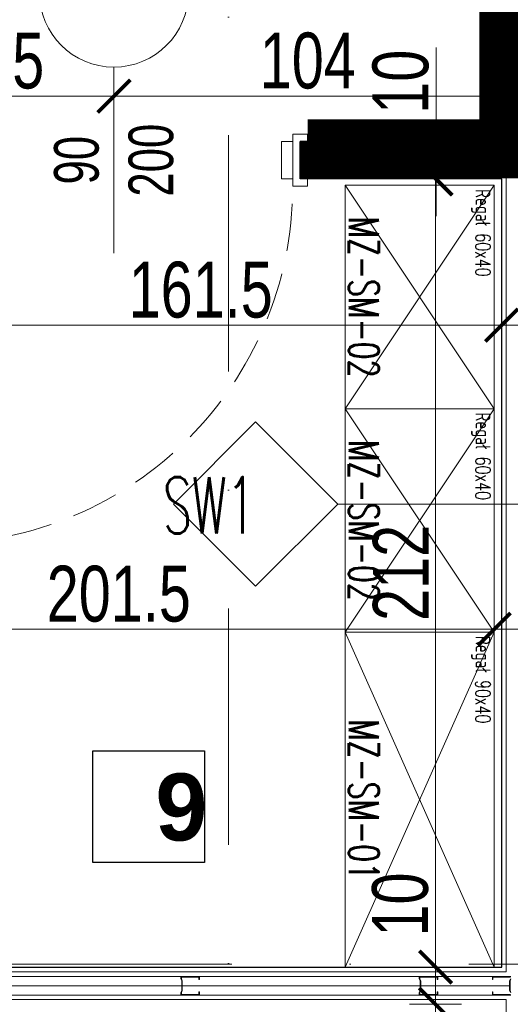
# Model space of a CAD drawing. Header units: millimetres. Extents: x -13532 to 2392, y -5241 to 5322.
# Tile 196 of 256: x -10860 to -10729, y 2201 to 2466. Entities that reach past the tile are written whole.
import ezdxf

# ---------------------------------------------------------------- set-up
doc = ezdxf.new("R2010")
doc.units = ezdxf.units.MM
for name, pattern in [('DASHED', [19.05, 12.7, -6.35]), ('DGN_STYLE_2', [30.2, 18.12, -12.08]), ('KRESKAKROPKA2', [12.7, 6.35, -3.175, 0, -3.175])]:
    doc.linetypes.add(name, pattern=pattern)
doc.layers.get('0').update_dxf_attribs({"lineweight": 9, "true_color": 0x939393})
doc.layers.get('Defpoints').update_dxf_attribs({"true_color": 0xdae6d4})
for name, color, linetype, lineweight in [('- AGP-1_OPISY', 7, 'Continuous', 9), ('cz-gr', 122, 'Continuous', 30), ('cz-sr', 150, 'Continuous', 15), ('GK - ŚRODEK - AGP1', 32, 'Continuous', 5), ('opisy pomieszczeń - AGP1', 7, 'Continuous', 5)]:
    doc.layers.add(name, color=color, linetype=linetype, lineweight=lineweight)
for name, color, linetype, lineweight, true_color in [('a___wymiary', 7, 'Continuous', 5, 0x666666), ('batting - AGP1', 7, 'Continuous', 5, 0xadadad), ('daszed - TAPETA WINYLOWA', 7, 'Continuous', 13, 0x99c0fe), ('drzwi - AGP1', 7, 'Continuous', 13, 0x7f7f7f), ('EI15151515', 7, 'Continuous', 5, 0xf97533), ('Meble - AGP1', 7, 'Continuous', 15, 0x999999), ('MEBLE PKN', 7, 'Continuous', 9, 0xa0a0a0), ('OPIS - AGP1', 7, 'Continuous', 0, 0x7f7f7f), ('OSI', 7, 'KRESKAKROPKA2', 5, 0x7f7f7f), ('profil - AGP1', 7, 'Continuous', 5, 0x3f3f3f), ('WYMIARY - AGP1', 7, 'Continuous', 5, 0x716d5a)]:
    doc.layers.add(name, color=color, linetype=linetype, lineweight=lineweight, true_color=true_color)
doc.styles.add('ARIAL', font='arial.ttf', dxfattribs={"width": 0.8})
doc.styles.add('ARIAL NARROW', font='ARIALN.TTF', dxfattribs={"width": 0.9})
doc.styles.add('JACEK_07', font='simplex.shx', dxfattribs={"width": 0.7})
doc.styles.add('style1', font='simplex.shx', dxfattribs={"width": 0.6})
doc.linetypes.add('BATTING', pattern='A,0.0001,-0.1,[134,ltypeshp.shx,S=0.1,R=0,X=-0.1,Y=0],-0.2,[134,ltypeshp.shx,S=0.1,R=180,X=0.1,Y=0],-0.1', length=0.4001)
doc.dimstyles.new('wymiary agp1', dxfattribs={"dimtxt": 15, "dimasz": 5, "dimexe": 5, "dimexo": 5, "dimgap": 1.8, "dimtad": 1, "dimdec": 3, "dimrnd": 0.5, "dimdsep": 46, "dimtxsty": 'ARIAL NARROW', "dimblk": 'znacznik', "dimcen": 1.5, "dimse1": 1, "dimse2": 1, "dimclrd": 256, "dimclre": 256, "dimazin": 0, "dimtfac": 1, "dimtdec": 3, "dimtmove": 1, "dimatfit": 3, "dimldrblk": 'znacznik', "dimfxl": 1000, "dimfxlon": 1, "dimlwd": -1, "dimarcsym": 0})

# ---------------------------------------------------------------- blocks, each defined once
blk = doc.blocks.new('*U164')
for points in [[(-2, 5), (0, 5), (0, -5), (-2, -5), (-2, -7), (2, -7), (2, -5), (2, 7), (-2, 7), (-2, 5)], [(102, 5), (100, 5), (100, -5), (102, -5), (102, -7), (98, -7), (98, -5), (98, 7), (102, 7), (102, 5)], [(2, -5), (5, -5), (5, 5), (2, 5)], [(98, -5), (95, -5), (95, 5), (98, 5)]]:
    blk.add_lwpolyline(points)
blk.add_lwpolyline([(4, -7), (4, -10), (6, -10), (6, -100), (4, -100), (4, -103), (2, -103), (2, -7)], close=True)
at = {"linetype": 'DASHED'}
blk.add_arc((2, -7), 96, 270, 0, dxfattribs=at)
at = {"layer": 'OPIS - AGP1'}
blk.add_lwpolyline([(50, 25), (50, -25)], dxfattribs=at)
at = {"layer": 'OPIS - AGP1', "color": 7, "insert": (50, 0), "char_height": 12, "width": 10, "attachment_point": 5, "rotation": 90, "style": 'JACEK_07'}
blk.add_mtext('\\pxqc;{\\fArial|b0|i0|c238|p0;90\\P200}', dxfattribs=at)
blk = doc.blocks.new('*U269')
at = {"layer": 'Meble - AGP1'}
for p, q in [((0, 0), (90, -40)), ((90, 0), (0, -40))]:
    blk.add_line(p, q, dxfattribs=at)
at = {"layer": 'Meble - AGP1', "flags": 128}
blk.add_lwpolyline([(0, 0), (90, 0), (90, -40), (0, -40)], close=True, dxfattribs=at)
at = {"layer": 'Meble - AGP1', "style": 'JACEK_07'}
for s, insert, char_height, width, attachment_point in [('Regał 90x40', (1, -1), 4, 41.1867, 1), ('\\pxqc;MZ-SM-01', (45, -39), 8, 90, 8)]:
    blk.add_mtext(s, dxfattribs=dict(at, insert=insert, char_height=char_height, width=width, attachment_point=attachment_point))
blk = doc.blocks.new('*U275')
at = {"layer": 'Meble - AGP1'}
for p, q in [((0, 0), (60, -40)), ((60, 0), (0, -40))]:
    blk.add_line(p, q, dxfattribs=at)
at = {"layer": 'Meble - AGP1', "flags": 128}
blk.add_lwpolyline([(0, 0), (60, 0), (60, -40), (0, -40)], close=True, dxfattribs=at)
at = {"layer": 'Meble - AGP1', "style": 'JACEK_07'}
for s, insert, char_height, width, attachment_point in [('Regał 60x40', (1, -1), 4, 41.1867, 1), ('\\pxqc;MZ-SM-02', (30, -39), 8, 60, 8)]:
    blk.add_mtext(s, dxfattribs=dict(at, insert=insert, char_height=char_height, width=width, attachment_point=attachment_point))
blk = doc.blocks.new('znacznik')
at = {"layer": 'a___wymiary'}
for p, q in [((0, 1.394), (0, -1.394)), ((1.394, 0), (-1.394, 0))]:
    blk.add_line(p, q, dxfattribs=at)
at = {"layer": 'a___wymiary', "const_width": 0.2}
blk.add_lwpolyline([(0.876, 0.876), (-0.876, -0.876)], dxfattribs=at)
blk = doc.blocks.new('*D528')
at = {"layer": 'Defpoints', "color": 0}
for p in [(-10835.12, 2445.06), (-10835.12, 2406.53), (-10902.62, 2389.47)]:
    blk.add_point(p, dxfattribs=at)
at = {"layer": 'WYMIARY - AGP1'}
blk.add_line((-10897.62, 2445.06), (-10840.12, 2445.06), dxfattribs=at)
at = {"layer": 'WYMIARY - AGP1', "xscale": 5, "yscale": 5, "zscale": 5, "rotation": 180}
blk.add_blockref('znacznik', (-10902.62, 2445.06), dxfattribs=at)
at = {"layer": 'WYMIARY - AGP1', "xscale": 5, "yscale": 5, "zscale": 5}
blk.add_blockref('znacznik', (-10835.12, 2445.06), dxfattribs=at)
at = {"layer": 'WYMIARY - AGP1', "color": 18, "true_color": 0x000000, "insert": (-10868.87, 2454.52), "char_height": 15, "attachment_point": 5, "style": 'ARIAL NARROW'}
blk.add_mtext('67.5', dxfattribs=at)
blk = doc.blocks.new('*D529')
at = {"layer": 'Defpoints', "color": 0}
for p in [(-10731.01, 2445.06), (-10835.12, 2439.36), (-10731.01, 2432.85)]:
    blk.add_point(p, dxfattribs=at)
at = {"layer": 'WYMIARY - AGP1'}
blk.add_line((-10830.12, 2445.06), (-10736.01, 2445.06), dxfattribs=at)
at = {"layer": 'WYMIARY - AGP1', "xscale": 5, "yscale": 5, "zscale": 5, "rotation": 180}
blk.add_blockref('znacznik', (-10835.12, 2445.06), dxfattribs=at)
at = {"layer": 'WYMIARY - AGP1', "xscale": 5, "yscale": 5, "zscale": 5}
blk.add_blockref('znacznik', (-10731.01, 2445.06), dxfattribs=at)
at = {"layer": 'WYMIARY - AGP1', "color": 18, "true_color": 0x000000, "insert": (-10783.07, 2454.52), "char_height": 15, "attachment_point": 5, "style": 'ARIAL NARROW'}
blk.add_mtext('104', dxfattribs=at)
blk = doc.blocks.new('*D536')
at = {"layer": 'Defpoints', "color": 0}
for p in [(-10731.01, 2383.52), (-10731.01, 2377.48), (-10892.62, 2366.53)]:
    blk.add_point(p, dxfattribs=at)
at = {"layer": 'WYMIARY - AGP1'}
blk.add_line((-10887.62, 2383.52), (-10736.01, 2383.52), dxfattribs=at)
at = {"layer": 'WYMIARY - AGP1', "xscale": 5, "yscale": 5, "zscale": 5, "rotation": 180}
blk.add_blockref('znacznik', (-10892.62, 2383.52), dxfattribs=at)
at = {"layer": 'WYMIARY - AGP1', "xscale": 5, "yscale": 5, "zscale": 5}
blk.add_blockref('znacznik', (-10731.01, 2383.52), dxfattribs=at)
at = {"layer": 'WYMIARY - AGP1', "color": 18, "true_color": 0x000000, "insert": (-10811.82, 2392.98), "char_height": 15, "attachment_point": 5, "style": 'ARIAL NARROW'}
blk.add_mtext('161.5', dxfattribs=at)
blk = doc.blocks.new('*D539')
at = {"layer": 'Defpoints', "color": 0}
for p in [(-10934.62, 2350.14), (-10733.01, 2350.14), (-10733.01, 2301.86)]:
    blk.add_point(p, dxfattribs=at)
at = {"layer": 'WYMIARY - AGP1'}
blk.add_line((-10929.62, 2301.86), (-10738.01, 2301.86), dxfattribs=at)
at = {"layer": 'WYMIARY - AGP1', "xscale": 5, "yscale": 5, "zscale": 5, "rotation": 180}
blk.add_blockref('znacznik', (-10934.62, 2301.86), dxfattribs=at)
at = {"layer": 'WYMIARY - AGP1', "xscale": 5, "yscale": 5, "zscale": 5}
blk.add_blockref('znacznik', (-10733.01, 2301.86), dxfattribs=at)
at = {"layer": 'WYMIARY - AGP1', "color": 18, "true_color": 0x000000, "insert": (-10833.82, 2311.31), "char_height": 15, "attachment_point": 5, "style": 'ARIAL NARROW'}
blk.add_mtext('201.5', dxfattribs=at)
blk = doc.blocks.new('*D600')
at = {"layer": 'Defpoints', "color": 0}
for p in [(-10748.75, 2211.1), (-10735.26, 2211.1), (-10735.26, 2201.1)]:
    blk.add_point(p, dxfattribs=at)
at = {"layer": 'WYMIARY - AGP1'}
for p, q in [((-10748.75, 2211.1), (-10748.75, 2237.1)), ((-10748.75, 2216.1), (-10748.75, 2221.1)), ((-10748.75, 2201.1), (-10748.75, 2211.1)), ((-10748.75, 2196.1), (-10748.75, 2191.1))]:
    blk.add_line(p, q, dxfattribs=at)
at = {"layer": 'WYMIARY - AGP1', "xscale": 5, "yscale": 5, "zscale": 5}
for p, rotation in [((-10748.75, 2211.1), 270), ((-10748.75, 2201.1), 90)]:
    blk.add_blockref('znacznik', p, dxfattribs=dict(at, rotation=rotation))
at = {"layer": 'WYMIARY - AGP1', "color": 18, "true_color": 0x000000, "insert": (-10758.21, 2227.91), "char_height": 15, "attachment_point": 5, "rotation": 90, "style": 'ARIAL NARROW'}
blk.add_mtext('10', dxfattribs=at)
blk = doc.blocks.new('*D601')
at = {"layer": 'Defpoints', "color": 0}
for p in [(-10748.75, 2422.85), (-10732.49, 2422.85), (-10739.26, 2211.1)]:
    blk.add_point(p, dxfattribs=at)
at = {"layer": 'WYMIARY - AGP1'}
blk.add_line((-10748.75, 2216.1), (-10748.75, 2417.85), dxfattribs=at)
at = {"layer": 'WYMIARY - AGP1', "xscale": 5, "yscale": 5, "zscale": 5}
for p, rotation in [((-10748.75, 2422.85), 90), ((-10748.75, 2211.1), 270)]:
    blk.add_blockref('znacznik', p, dxfattribs=dict(at, rotation=rotation))
at = {"layer": 'WYMIARY - AGP1', "color": 18, "true_color": 0x000000, "insert": (-10758.08, 2316.98), "char_height": 15, "attachment_point": 5, "rotation": 90, "style": 'ARIAL NARROW'}
blk.add_mtext('212', dxfattribs=at)
blk = doc.blocks.new('*D602')
at = {"layer": 'Defpoints', "color": 0}
for p in [(-10748.64, 2432.85), (-10737.26, 2432.85), (-10732.49, 2422.85)]:
    blk.add_point(p, dxfattribs=at)
at = {"layer": 'WYMIARY - AGP1'}
for p, q in [((-10748.64, 2432.85), (-10748.64, 2458.11)), ((-10748.64, 2437.85), (-10748.64, 2442.85)), ((-10748.64, 2422.85), (-10748.64, 2432.85)), ((-10748.64, 2417.85), (-10748.64, 2412.85))]:
    blk.add_line(p, q, dxfattribs=at)
at = {"layer": 'WYMIARY - AGP1', "xscale": 5, "yscale": 5, "zscale": 5}
for p, rotation in [((-10748.64, 2432.85), 270), ((-10748.64, 2422.85), 90)]:
    blk.add_blockref('znacznik', p, dxfattribs=dict(at, rotation=rotation))
at = {"layer": 'WYMIARY - AGP1', "color": 18, "true_color": 0x000000, "insert": (-10758.1, 2448.92), "char_height": 15, "attachment_point": 5, "rotation": 90, "style": 'ARIAL NARROW'}
blk.add_mtext('10', dxfattribs=at)
blk = doc.blocks.new('osi')
at = {"layer": 'OSI', "ltscale": 10}
for p, q in [((-10804.44, 845.85), (-10804.44, 3158.85)), ((-11756.72, 2211.85), (-9340.14, 2211.85))]:
    blk.add_line(p, q, dxfattribs=at)

msp = doc.modelspace()

# ---------------------------------------------------------------- linework, layer by layer
at = {"layer": 'batting - AGP1', "linetype": 'BATTING', "ltscale": 5}
for points in [[(-10784.7556, 2427.8543), (-10732.8759, 2427.8565)], [(-10728.876, 2206.0952), (-10939.6218, 2206.1044), (-10939.6283, 2354.9879)]]:
    msp.add_lwpolyline(points, dxfattribs=at)
at = {"layer": 'cz-gr'}
for p, q in [((-10731.0091, 2432.8545), (-10731.0091, 2582.8544)), ((-10785.122, 2432.8536), (-10735.0091, 2432.8545)), ((-10785.122, 2422.8536), (-10785.122, 2432.8536)), ((-10731.0091, 2422.8545), (-10785.122, 2422.8545)), ((-10731.0091, 2211.1045), (-10731.0091, 2422.8545)), ((-10934.6217, 2211.1045), (-10731.0091, 2211.1045))]:
    msp.add_line(p, q, dxfattribs=at)
msp.add_lwpolyline([(-10743.0091, 2582.8545), (-10731.0091, 2582.8544), (-10731.0091, 2432.8545), (-10785.122, 2432.8545)], dxfattribs=at)
at = {"layer": 'daszed - TAPETA WINYLOWA', "linetype": 'DGN_STYLE_2'}
msp.add_lwpolyline([(-10743.0091, 2579.8545, 6, 6, 0), (-10734.0091, 2579.8545, 6, 6, 0), (-10734.0091, 2435.8544, 6, 6, 0), (-10783.122, 2435.8536, 0, 0, 0)], format="xyseb", dxfattribs=at)
at = {"layer": 'EI15151515', "lineweight": 40, "ltscale": 10, "const_width": 9.8}
msp.add_lwpolyline([(-10745.1064, 2587.8544), (-10726.0091, 2587.8544), (-10726.0091, 2427.8545), (-10785.122, 2427.8545)], dxfattribs=at)
at = {"layer": 'GK - ŚRODEK - AGP1'}
for p, q in [((-10729.7591, 2431.6045), (-10729.7591, 2584.1044)), ((-10785.122, 2431.6045), (-10733.7591, 2431.6045)), ((-10785.122, 2424.1036), (-10785.122, 2431.6036)), ((-10785.122, 2425.3545), (-10785.122, 2430.3545)), ((-10785.122, 2430.3545), (-10732.5091, 2430.3545)), ((-10732.5091, 2425.3545), (-10785.122, 2425.3545)), ((-10733.7591, 2424.1045), (-10785.122, 2424.1045)), ((-10729.7591, 2209.8545), (-10729.7591, 2424.1045)), ((-10937.1217, 2208.6045), (-10732.5091, 2208.6045)), ((-10935.8717, 2209.8545), (-10729.7591, 2209.8545)), ((-10732.5091, 2203.6045), (-10942.1217, 2203.6045)), ((-10729.7591, 2202.3545), (-10943.3717, 2202.3545)), ((-10729.7591, 2027.7161), (-10729.7591, 2202.3545))]:
    msp.add_line(p, q, dxfattribs=at)
at = {"layer": 'OPIS - AGP1'}
msp.add_lwpolyline([(-10819.1302, 2335.4957), (-10797.0802, 2357.5457), (-10775.0302, 2335.4957), (-10797.0802, 2313.4457), (-10819.1302, 2335.4957)], close=True, dxfattribs=at)
msp.add_lwpolyline([(-10775.0302, 2335.4957), (-10718.8003, 2335.4957)], dxfattribs=at)
msp.add_circle((-10835.122, 2472.8536), 20, dxfattribs=at)
at = {"layer": 'opisy pomieszczeń - AGP1', "lineweight": 30}
msp.add_lwpolyline([(-10840.8128, 2269.2231), (-10810.8128, 2269.2231), (-10810.8128, 2239.2231), (-10840.8128, 2239.2231), (-10840.8128, 2269.2231)], dxfattribs=at)
at = {"layer": 'profil - AGP1', "ltscale": 5}
for points in [[(-10780.1226, 2425.3536), (-10785.1226, 2425.3542), (-10785.1225, 2426.0209), (-10784.9225, 2426.5542), (-10784.9221, 2429.1544), (-10785.1221, 2429.6877), (-10785.122, 2430.3544), (-10780.122, 2430.3537), (-10780.1221, 2429.5324), (-10780.1703, 2429.4835), (-10780.2405, 2429.4835), (-10780.2888, 2429.5324), (-10780.2887, 2430.1871), (-10784.9553, 2430.1877), (-10784.9554, 2429.7179), (-10784.7555, 2429.1846), (-10784.7558, 2426.524), (-10784.9559, 2425.9907), (-10784.9559, 2425.5209), (-10780.2893, 2425.5203), (-10780.2892, 2426.1036), (-10780.2429, 2426.1616), (-10780.1688, 2426.1616), (-10780.1225, 2426.1036), (-10780.1226, 2425.3536)], [(-10728.5094, 2430.3544), (-10733.5094, 2430.3542), (-10733.5093, 2429.5329), (-10733.4611, 2429.4839), (-10733.3909, 2429.4839), (-10733.3426, 2429.5329), (-10733.3427, 2430.1875), (-10728.676, 2430.1877)], [(-10728.676, 2429.7179), (-10728.876, 2429.1846), (-10728.8758, 2426.524), (-10728.6758, 2425.9907)], [(-10728.5092, 2426.0209), (-10728.7092, 2426.5542), (-10728.7093, 2429.1544), (-10728.5093, 2429.6877)], [(-10728.6758, 2425.5209), (-10733.3425, 2425.5207), (-10733.3425, 2426.104), (-10733.3888, 2426.162), (-10733.4629, 2426.162), (-10733.5092, 2426.104), (-10733.5091, 2425.354)], [(-10733.5091, 2425.354), (-10728.5091, 2425.3542)], [(-10812.1215, 2203.6045), (-10817.1215, 2203.6043), (-10817.1215, 2204.271), (-10816.9215, 2204.8043), (-10816.9216, 2207.4045), (-10817.1216, 2207.9378), (-10817.1217, 2208.6045), (-10812.1217, 2208.6047), (-10812.1216, 2207.7834), (-10812.1699, 2207.7344), (-10812.2401, 2207.7344), (-10812.2883, 2207.7833), (-10812.2883, 2208.438), (-10816.955, 2208.4378), (-10816.955, 2207.968), (-10816.755, 2207.4347), (-10816.7548, 2204.7741), (-10816.9548, 2204.2408), (-10816.9548, 2203.771), (-10812.2881, 2203.7712), (-10812.2882, 2204.3545), (-10812.2419, 2204.4125), (-10812.1677, 2204.4125), (-10812.1215, 2204.3545), (-10812.1215, 2203.6045)], [(-10748.1215, 2203.6045), (-10753.1215, 2203.6043), (-10753.1215, 2204.271), (-10752.9215, 2204.8043), (-10752.9216, 2207.4045), (-10753.1216, 2207.9378), (-10753.1217, 2208.6045), (-10748.1217, 2208.6047), (-10748.1216, 2207.7834), (-10748.1699, 2207.7344), (-10748.2401, 2207.7344), (-10748.2883, 2207.7833), (-10748.2883, 2208.438), (-10752.955, 2208.4378), (-10752.955, 2207.968), (-10752.755, 2207.4347), (-10752.7548, 2204.7741), (-10752.9548, 2204.2408), (-10752.9548, 2203.771), (-10748.2881, 2203.7712), (-10748.2882, 2204.3545), (-10748.2419, 2204.4125), (-10748.1677, 2204.4125), (-10748.1215, 2204.3545), (-10748.1215, 2203.6045)], [(-10728.5092, 2208.6045), (-10733.5092, 2208.6047), (-10733.5092, 2207.7834), (-10733.461, 2207.7344), (-10733.3908, 2207.7344), (-10733.3426, 2207.7833), (-10733.3425, 2208.438), (-10728.6759, 2208.4378)], [(-10728.6759, 2207.968), (-10728.8759, 2207.4347), (-10728.876, 2204.7741), (-10728.6761, 2204.2408)], [(-10728.5094, 2204.271), (-10728.7094, 2204.8043), (-10728.7093, 2207.4045), (-10728.5092, 2207.9378)], [(-10728.6761, 2203.771), (-10733.3427, 2203.7712), (-10733.3427, 2204.3545), (-10733.389, 2204.4125), (-10733.4631, 2204.4125), (-10733.5094, 2204.3545), (-10733.5094, 2203.6045)], [(-10733.5094, 2203.6045), (-10728.5094, 2203.6043)]]:
    msp.add_lwpolyline(points, dxfattribs=at)

# ---------------------------------------------------------------- block references
at = {"layer": 'cz-sr'}
msp.add_blockref('osi', (0.0999, 0), dxfattribs=at)
at = {"layer": 'drzwi - AGP1', "color": 30, "linetype": 'Continuous', "lineweight": 18, "rotation": 359.9999999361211}
msp.add_blockref('*U164', (-10885.122, 2427.8536), dxfattribs=at)
at = {"layer": 'MEBLE PKN', "rotation": 270}
for name, p in [('*U275', (-10733.0091, 2421.1044)), ('*U275', (-10733.0091, 2361.1044)), ('*U269', (-10733.0091, 2301.1044))]:
    msp.add_blockref(name, p, dxfattribs=at)

# ---------------------------------------------------------------- texts
at = {"layer": '- AGP-1_OPISY', "insert": (-10797.0802, 2327.5976), "char_height": 15.12, "attachment_point": 9, "style": 'style1'}
msp.add_mtext('\\pxqc;SW1', dxfattribs=at)
at = {"layer": 'opisy pomieszczeń - AGP1', "lineweight": 18, "insert": (-10826.0079, 2263.1019), "char_height": 18, "width": 3.410605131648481e-13, "attachment_point": 1, "style": 'ARIAL'}
msp.add_mtext('\\pxqc;{\\fArial|b1|i0|c238|p34;\\W1;9}', dxfattribs=at)

# ---------------------------------------------------------------- dimensions: what is measured, and where the dimension line sits
at = {"layer": 'WYMIARY - AGP1'}
for base, p1, p2, picture, middle in [((-10835.122, 2445.0616), (-10902.6217, 2389.472), (-10835.122, 2406.529), '*D528', (-10868.8718, 2454.5202)), ((-10731.0091, 2445.0616), (-10835.122, 2439.3644), (-10731.0091, 2432.8545), '*D529', (-10783.0656, 2454.5202)), ((-10731.0091, 2383.5228), (-10892.6217, 2366.5273), (-10731.0091, 2377.4781), '*D536', (-10811.8154, 2392.9814)), ((-10733.0091, 2301.8556), (-10934.6217, 2350.1384), (-10733.0091, 2350.1384), '*D539', (-10833.8154, 2311.3142))]:
    dim = msp.add_linear_dim(base=base, p1=p1, p2=p2, dimstyle='wymiary agp1', override={"dimclrd": 256, "dimclre": 256}, dxfattribs=at)
    dim.commit()
    dim.dimension.update_dxf_attribs({"geometry": picture, "text_midpoint": middle})
for base, p1, p2, picture, middle in [((-10748.6375, 2432.8544), (-10732.4894, 2422.8545), (-10737.2571, 2432.8544), '*D602', (-10748.6375, 2448.922)), ((-10748.7497, 2211.1045), (-10735.2625, 2201.1045), (-10735.2625, 2211.1045), '*D600', (-10748.7497, 2227.9125))]:
    dim = msp.add_linear_dim(base=base, p1=p1, p2=p2, angle=90, dimstyle='wymiary agp1', override={"dimclrd": 256, "dimclre": 256}, dxfattribs=at)
    dim.commit()
    dim.dimension.update_dxf_attribs({"geometry": picture, "text_midpoint": middle, "dimtype": 160})
dim = msp.add_linear_dim(base=(-10748.7497, 2422.8545), p1=(-10739.2625, 2211.1045), p2=(-10732.4894, 2422.8545), angle=90, dimstyle='wymiary agp1', override={"dimclrd": 256, "dimclre": 256}, dxfattribs=at)
dim.commit()
dim.dimension.update_dxf_attribs({"geometry": '*D601', "text_midpoint": (-10758.0804, 2316.9795)})

doc.saveas('drawing.dxf')
